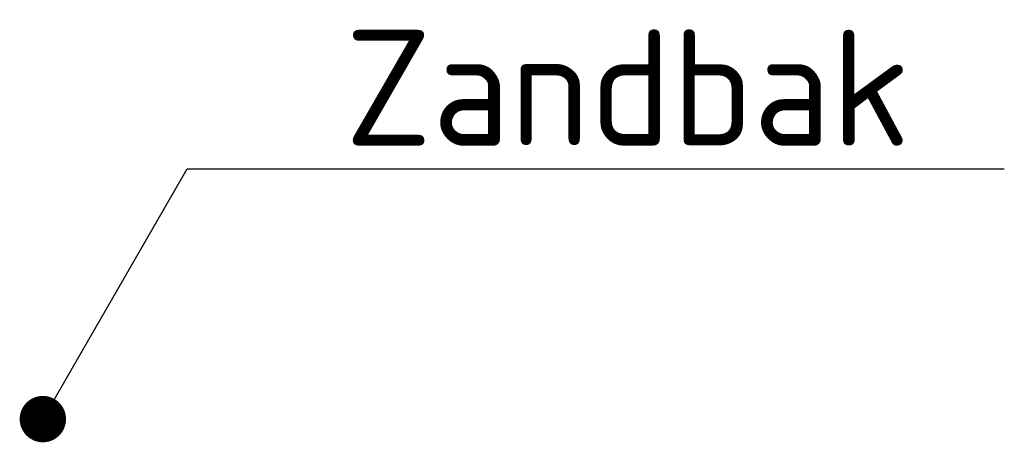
# Model space of a CAD drawing. Header units: metres. Extents: x 201110 to 201215, y 563287 to 563347.
# Tile 1 of 2: x 201194.794 to 201196.918, y 563345.88 to 563346.791. Entities that reach past the tile are written whole.
import ezdxf
from ezdxf import colors
from ezdxf.entities.mleader import LeaderData, LeaderLine
from ezdxf.math import Vec2, Vec3

# ---------------------------------------------------------------- set-up
doc = ezdxf.new("R2010")
doc.units = ezdxf.units.M
doc.layers.add('X-XX-AL-T25', color=7, linetype='Continuous', lineweight=25)
doc.styles.add('NLCS-ISO-M100-T25', font='NLCS-ISO.ttf', dxfattribs={"height": 0.25})

# ---------------------------------------------------------------- blocks, each defined once
blk = doc.blocks.new('_Dot')
at = {"color": 0, "linetype": 'ByBlock', "lineweight": -2}
blk.add_line((-0.5, 0), (-1, 0), dxfattribs=at)
at = {"color": 0, "linetype": 'ByBlock', "const_width": 0.5}
blk.add_lwpolyline([(-0.25, 0, 1), (0.25, 0, 1)], format="xyb", close=True, dxfattribs=at)

msp = doc.modelspace()

# ---------------------------------------------------------------- leaders
at = {"layer": 'X-XX-AL-T25'}
ml = msp.add_multileader_mtext('Standard', dxfattribs=at)
ml.set_content('Zandbak', color=256, style='NLCS-ISO-M100-T25')
ml.set_leader_properties(color=256, linetype='ByLayer', lineweight=-1)
ml.set_arrow_properties(name='DOT')
ml.build(insert=Vec2(0, 0))
ml.multileader.update_dxf_attribs({"text_left_attachment_type": 5, "text_right_attachment_type": 5, "dogleg_length": 0.25, "arrow_head_size": 0.1})
ctx = ml.context
ctx.base_point, ctx.char_height, ctx.arrow_head_size, ctx.landing_gap_size, ctx.plane_origin = Vec3(201195.4054, 563346.4693, 0.74), 0.25, 0.1, 0.09, Vec3(201194.844, 563345.93, 0.74)
ctx.left_attachment, ctx.right_attachment = 5, 5
notes = []
notes.append((ctx, [(0, (1, 1, 0), (201195.1554, 563346.4693, 0.74), (1, 0), 0.25, [(0, [(201194.844, 563345.93, 0.74)], 0, [])])]))
ctx.mtext.insert, ctx.mtext.flow_direction = Vec3(201195.4954, 563346.7693, 0.74), 5
for ctx, leaders in notes:
    for number, flags, end, landing, length, lines in leaders:
        leader = LeaderData()
        leader.index, (leader.has_last_leader_line, leader.has_dogleg_vector, leader.attachment_direction) = number, flags
        leader.last_leader_point, leader.dogleg_vector, leader.dogleg_length = Vec3(end), Vec3(landing), length
        for number, points, colour, breaks in lines:
            line = LeaderLine()
            line.index, line.vertices, line.color, line.breaks = number, Vec3.list(points), colors.encode_raw_color(colour), breaks
            leader.lines.append(line)
        ctx.leaders.append(leader)

doc.saveas('drawing.dxf')
